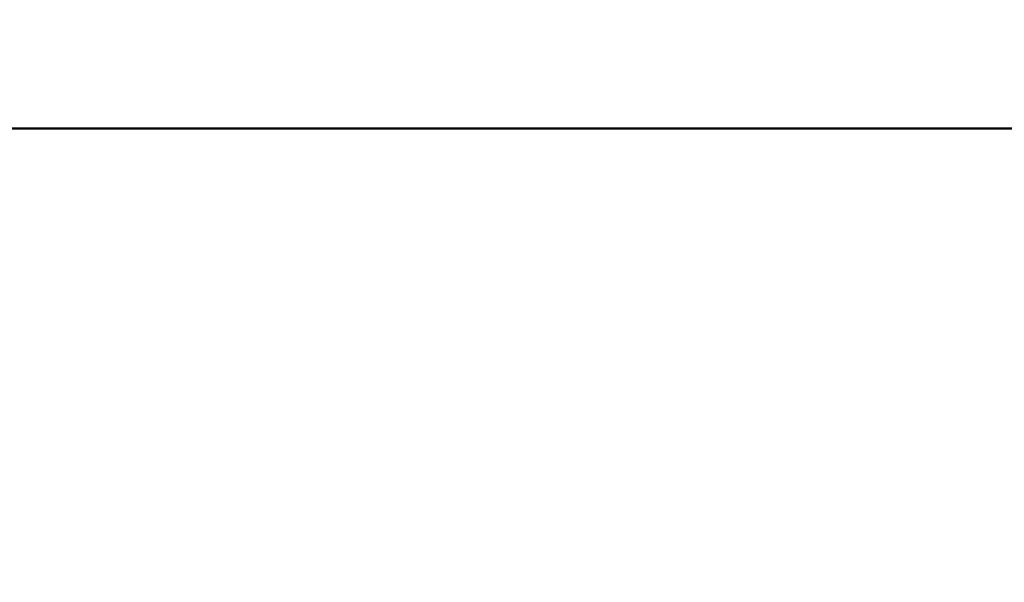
# Model space of a CAD drawing. Header units: millimetres. Extents: x -219 to 219, y -219 to 248.
# Tile 145 of 256: x -143.67 to -140.39, y -186 to -184.12. Entities that reach past the tile are written whole.
import ezdxf

# ---------------------------------------------------------------- set-up
doc = ezdxf.new("R2010")
doc.units = ezdxf.units.MM
doc.layers.add('M-EQPM', color=50, linetype='Continuous', lineweight=30)

# ---------------------------------------------------------------- blocks, each defined once
blk = doc.blocks.new('FamilyGeomCombination_10618-3D View')
at = {"layer": 'M-EQPM', "lineweight": 40}
mesh = blk.add_polyface(dxfattribs=at)
corners = [(-150, -184.4858), (-140.0004, -184.4858), (-140.0004, -184.4858, 5), (-150, -184.4858, 5)]
mesh.append_faces([[corners[k] for k in face] for face in [(0, 1, 2, 3)]])
blk = doc.blocks.new('FamilyGeomCombination_108345-3D View')
at = {"layer": 'M-EQPM', "lineweight": 40}
mesh = blk.add_polyface(dxfattribs=at)
corners = [(-140.7867, -187.4935, 211), (-152.7998, -185.7429, 211), (-163.9768, -181.0044, 211), (-173.5876, -173.5876, 211), (-181.0044, -163.9768, 211), (-185.7429, -152.7998, 211), (-187.4935, -140.7867, 211), (-187.4935, -140.7867, 206), (-185.7429, -152.7998, 206), (-181.0044, -163.9768, 206), (-173.5876, -173.5876, 206), (-163.9768, -181.0044, 206), (-152.7998, -185.7429, 206), (-140.7867, -187.4935, 206)]
mesh.append_faces([[corners[k] for k in face] for face in [(7, 8, 5, 6), (0, 1, 12, 13)]], dxfattribs={"vtx1": -1})
mesh.append_faces([[corners[k] for k in face] for face in [(8, 9, 4, 5), (3, 4, 9, 10), (10, 11, 2, 3), (11, 12, 1, 2)]], dxfattribs={"vtx1": -1, "vtx3": -1})

msp = doc.modelspace()

# ---------------------------------------------------------------- block references
at = {"layer": 'M-EQPM', "lineweight": 40}
for name in ['FamilyGeomCombination_10618-3D View', 'FamilyGeomCombination_108345-3D View']:
    msp.add_blockref(name, (0, 0), dxfattribs=at)

doc.saveas('drawing.dxf')
